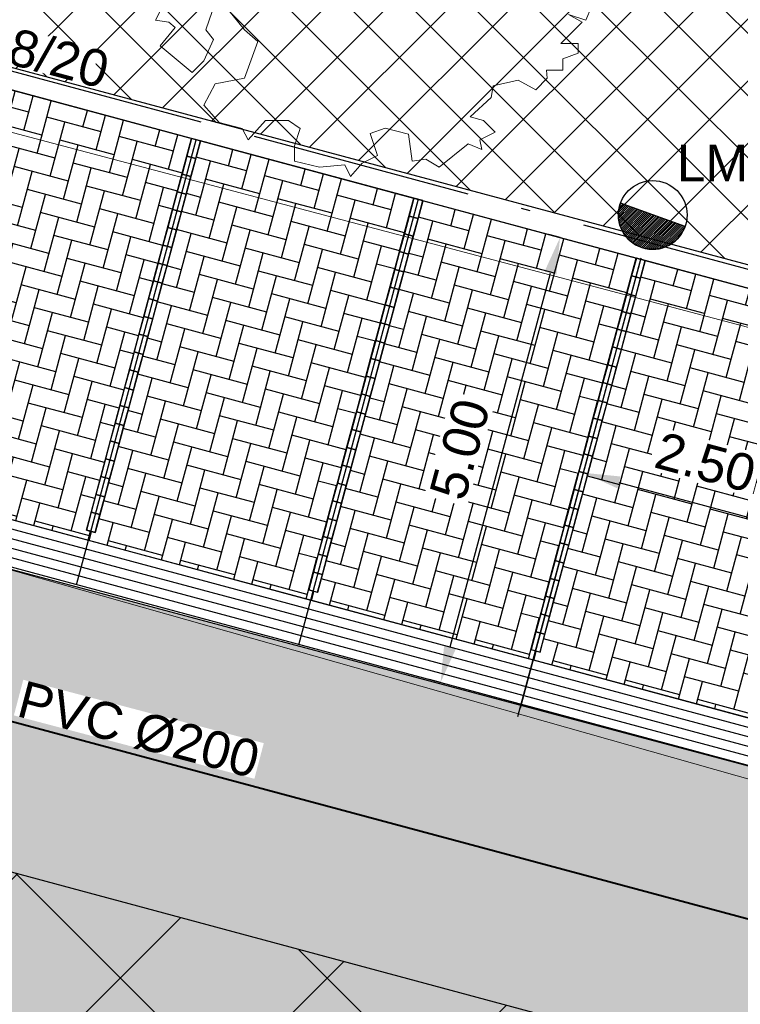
# Model space of a CAD drawing. Header units: metres. Extents: x 252743 to 254903, y 592696 to 593766.
# Tile 45 of 174: x 253686.65 to 253694.48, y 593037.87 to 593048.55. Entities that reach past the tile are written whole.
import ezdxf
from ezdxf.enums import TextEntityAlignment as Align

# ---------------------------------------------------------------- set-up
doc = ezdxf.new("R2010")
doc.units = ezdxf.units.M
doc.linetypes.add('ACAD_ISO11W100', pattern=[33, 12, -3, 12, -3, 0, -3])
for name, color, linetype, lineweight in [('132034000_dwg', 8, 'Continuous', 5), ('B-BH-GR-BEPLANTING_CULTUUR_HEESTERS-G', 250, 'Continuous', 18), ('B-BH-VH-OPENVERHARDING-G', 250, 'Continuous', 18), ('B-WE-GR-BOOM-S1', 8, 'Continuous', 9), ('B-WE-GR-BOOM_STAMDIAMETER-T', 7, 'Continuous', 25), ('N-RI-HWA-PVC', 150, 'ACAD_ISO11W100', 40)]:
    doc.layers.add(name, color=color, linetype=linetype, lineweight=lineweight)
doc.layers.add('ALGEMEEN HULP', color=6, linetype='Continuous', plot=False)
for name, color, linetype in [('N-GR-ARC-GROENVOORZIENING-N', 82, 'Continuous'), ('N-IN-TEKST 200', 7, 'Continuous'), ('N-KL-NUTSSTROOK', 10, 'Continuous'), ('N-RI-TEKST 200', 7, 'Continuous'), ('N-WB-ARC-BETONSTEEN KF', 253, 'Continuous'), ('N-WB-ARC-SBS-KF-ROODBRUIN-PARKEREN', 24, 'Continuous'), ('N-WB-ARC-SBS-KF-ROODBRUIN-RIJBAAN', 24, 'Continuous'), ('N-WB-BAND TEKST 200', 7, 'Continuous'), ('N-WB-BAND TROTTOIRBAND 18 20', 7, 'ACAD_ISO11W100'), ('N-WB-KANTVERHARDING', 2, 'Continuous'), ('N-WB-MAATVOERING-VERHARDINGEN', 7, 'Continuous'), ('N-WB-MATERIAALGRENS', 1, 'Continuous'), ('N-WB-MOLGOOT GEBAKKEN DF', 8, 'Continuous')]:
    doc.layers.add(name, color=color, linetype=linetype)
doc.layers.get('0').freeze()
doc.styles.add('N_STANDARD 200', font='arial.ttf', dxfattribs={"height": 0.4})
doc.styles.add('NLCS-ISO', font='txt')
doc.dimstyles.new('N_DIMENSION 200', dxfattribs={"dimtxt": 0.4, "dimasz": 0.4, "dimexe": 0.125, "dimexo": 0.125, "dimgap": 0.25, "dimtad": 1, "dimzin": 3, "dimdsep": 46, "dimtxsty": 'N_STANDARD 200', "dimcen": 0, "dimazin": 3, "dimtfac": 1, "dimtix": 1, "dimtmove": 2, "dimatfit": 3, "dimfxl": 0.125, "dimfxlon": 1, "dimtfill": 1, "dimtolj": 1, "dimtzin": 0, "dimarcsym": 0})

# ---------------------------------------------------------------- blocks, each defined once
blk = doc.blocks.new('*D472')
at = {"layer": 'Defpoints', "color": 0, "transparency": 16777216}
for p in [(253692.52, 593046.189), (253692.521, 593046.188), (253691.223, 593041.36)]:
    blk.add_point(p, dxfattribs=at)
at = {"layer": 'N-WB-MAATVOERING-VERHARDINGEN', "color": 0, "lineweight": -2, "transparency": 16777216}
for p, q in [((253692.52, 593046.189), (253692.4, 593046.221)), ((253691.326, 593041.746), (253692.416, 593045.802)), ((253691.223, 593041.36), (253691.102, 593041.392))]:
    blk.add_line(p, q, dxfattribs=at)
at = {"layer": 'N-WB-MAATVOERING-VERHARDINGEN', "color": 0, "transparency": 16777216}
for points in [[(253692.352, 593045.82), (253692.481, 593045.785), (253692.52, 593046.189)], [(253691.262, 593041.764), (253691.391, 593041.729), (253691.223, 593041.36)]]:
    blk.add_solid(points, dxfattribs=at)
at = {"layer": 'N-WB-MAATVOERING-VERHARDINGEN', "color": 0, "transparency": 16777216, "insert": (253691.433, 593043.892), "char_height": 0.4, "attachment_point": 5, "rotation": 74.9569, "style": 'N_STANDARD 200', "bg_fill": 3, "box_fill_scale": 1.1, "bg_fill_color": 256, "bg_fill_true_color": 13158600, "bg_fill_transparency": 0}
blk.add_mtext('\\A1;5.00', dxfattribs=at)
blk = doc.blocks.new('*D473')
at = {"layer": 'Defpoints', "color": 0, "transparency": 16777216}
for p in [(253692.774, 593043.636), (253695.188, 593042.986), (253695.188, 593042.986)]:
    blk.add_point(p, dxfattribs=at)
at = {"layer": 'N-WB-MAATVOERING-VERHARDINGEN', "color": 0, "lineweight": -2, "transparency": 16777216}
for p, q in [((253692.774, 593043.636), (253692.806, 593043.756)), ((253693.16, 593043.532), (253694.801, 593043.09)), ((253695.188, 593042.986), (253695.22, 593043.107))]:
    blk.add_line(p, q, dxfattribs=at)
at = {"layer": 'N-WB-MAATVOERING-VERHARDINGEN', "color": 0, "transparency": 16777216}
for points in [[(253693.177, 593043.596), (253693.143, 593043.467), (253692.774, 593043.636)], [(253694.819, 593043.154), (253694.784, 593043.026), (253695.188, 593042.986)]]:
    blk.add_solid(points, dxfattribs=at)
at = {"layer": 'N-WB-MAATVOERING-VERHARDINGEN', "color": 0, "transparency": 16777216, "insert": (253694.099, 593043.749), "char_height": 0.4, "attachment_point": 5, "rotation": 344.9356, "style": 'N_STANDARD 200', "bg_fill": 3, "box_fill_scale": 1.1, "bg_fill_color": 256, "bg_fill_true_color": 13158600, "bg_fill_transparency": 0}
blk.add_mtext('\\A1;2.50', dxfattribs=at)
blk = doc.blocks.new('SGR-BOOM_06_ST')
at = {"linetype": 'Continuous', "flags": 128}
blk.add_lwpolyline([(2.698, 3.52), (2.53, 3.939), (2.197, 4.064), (1.945, 4.524), (1.273, 4.692), (0.855, 4.524), (1.108, 4.273), (1.064, 3.812), (0.228, 3.98), (0.352, 4.315), (0.184, 4.692), (-0.15, 4.609), (-0.486, 4.692), (-1.155, 4.65), (-1.491, 4.483), (-1.952, 4.565), (-2.539, 4.105), (-2.12, 3.896), (-1.994, 3.644), (-1.575, 3.435), (-1.994, 2.89), (-2.539, 2.766), (-2.915, 3.099), (-2.62, 3.217), (-2.873, 3.855), (-3.628, 3.435), (-4.004, 3.016), (-3.794, 2.848), (-4.004, 2.514), (-4.425, 2.346), (-4.717, 2.054), (-5.01, 1.214), (-3.88, 0.921), (-3.712, 0.544), (-4.004, 0.293), (-4.507, 0.293), (-4.602, 0.556), (-5.093, 0.376), (-4.758, -0.168), (-4.925, -0.377), (-4.717, -0.545), (-4.884, -1.006), (-4.532, -1.182), (-4.717, -1.551), (-4.424, -1.592), (-4.293, -1.707), (-4.619, -2.107), (-3.921, -2.682), (-3.668, -2.431), (-3.46, -1.97), (-3.627, -1.761), (-3.419, -1.174), (-3.124, -1.342), (-2.788, -1.761), (-2.496, -2.01), (-2.788, -2.808), (-3.419, -2.932), (-3.668, -3.394), (-3.333, -3.771), (-2.832, -3.897), (-2.769, -4.022), (-2.706, -4.148), (-2.328, -3.729), (-1.826, -3.729), (-1.575, -3.897), (-1.699, -4.273), (-1.699, -4.609), (-1.154, -4.736), (-0.61, -4.692), (-0.486, -4.945), (-0.233, -4.65), (0.101, -4.483), (-0.059, -4.007), (0.269, -3.896), (0.773, -4.023), (0.856, -4.609), (1.149, -4.565), (1.442, -4.736), (2.071, -4.232), (2.365, -4.356), (2.322, -4.147), (2.657, -3.98), (2.406, -3.728), (2.113, -3.644), (2.574, -3.226), (2.615, -2.975), (3.16, -2.848), (3.538, -3.058), (3.787, -2.807), (3.77, -2.633), (4.123, -2.633), (4.123, -2.387), (4.459, -2.263), (4.459, -2.054), (4.082, -2.054), (4.543, -1.591), (4.25, -1.425), (4.627, -1.55), (4.752, -1.257), (4.543, -0.921), (4.835, -0.461), (4.668, -0.252), (4.25, -0.252), (3.746, 0.085), (4.082, 0.294), (4.375, 0.838), (4.543, 0.589), (4.876, 0.713), (4.667, 1.425), (4.711, 1.886), (4.5, 1.97), (4.164, 2.64), (3.828, 3.013), (3.374, 2.604), (3.663, 2.431), (3.914, 1.802), (3.537, 1.718), (3.327, 2.136), (2.991, 2.054), (2.657, 2.305), (2.238, 2.514), (2.447, 2.682), (2.321, 2.932), (2.53, 3.184), (2.866, 3.059), (3.159, 3.227)], close=True, dxfattribs=at)
blk.add_circle((0, 0), 0.15)
at = {"layer": 'B-WE-GR-BOOM_STAMDIAMETER-T', "style": 'NLCS-ISO'}
blk.add_attdef('STAMDIAMETER', text='', height=0.3, dxfattribs=at).set_placement((0, 0), align=Align.BOTTOM_LEFT)
blk = doc.blocks.new('132034000_dwg_GWW-CAD Bgt tekening 12A-1381416-Plot dakaanzicht')
at = {"layer": 'B-BH-GR-BEPLANTING_CULTUUR_HEESTERS-G', "color": 253, "lineweight": 9, "flags": 128}
blk.add_lwpolyline([(253685847, 593047521), (253684656, 593043097), (253683923, 593040372), (253680765, 593041236), (253681511, 593043935), (253683068, 593049432), (253683819, 593052442), (253705010, 593046760), (253704775, 593046153), (253703188, 593042249), (253702944, 593041626), (253702607, 593041049), (253702183, 593040531), (253701685, 593040085), (253701123, 593039721), (253700512, 593039450), (253699866, 593039276), (253699201, 593039205), (253698533, 593039239), (253697878, 593039375), (253698970, 593044049)], close=True, dxfattribs=at)
at = {"layer": 'B-BH-VH-OPENVERHARDING-G', "color": 253, "lineweight": 9, "flags": 128}
blk.add_lwpolyline([(253708920, 593045909), (253704939, 593031547), (253683007, 593037002), (253683608, 593039190), (253683923, 593040372), (253684656, 593043097), (253685950, 593042753), (253697878, 593039375), (253698533, 593039239), (253699201, 593039205), (253699866, 593039276), (253700512, 593039450), (253701123, 593039721), (253701685, 593040085), (253702183, 593040531), (253702607, 593041049), (253702944, 593041626), (253703188, 593042249), (253704775, 593046153), (253705010, 593046760), (253705454, 593048605), (253705574, 593049003)], dxfattribs=at)
blk.add_lwpolyline([(253698970, 593044049), (253697878, 593039375), (253685950, 593042753), (253684656, 593043097), (253685847, 593047521)], close=True, dxfattribs=at)
blk = doc.blocks.new('132034000_dwg-1357416-Plot dakaanzicht')
blk.add_blockref('132034000_dwg_GWW-CAD Bgt tekening 12A-1381416-Plot dakaanzicht', (0, 0))
blk = doc.blocks.new('LICHTMAST-BLOCK')
h = blk.add_hatch()
h.set_pattern_fill('ANSI31', color=256, scale=0.005)
edge = h.paths.add_edge_path()
edge.add_line((0.351, -0.127), (-0.351, 0.127))
edge.add_arc((0, 0), 0.373, 160.1369, 245.7021)
edge.add_arc((0, 0), 0.373, 245.7021, 340.1369)
blk.add_lwpolyline([(0.351, -0.127), (-0.351, 0.127, 0.391721), (-0.154, -0.34, 0.43707)], format="xyb", close=True)
blk.add_circle((0, 0), 0.373)
at = {"layer": 'N-IN-TEKST 200', "style": 'N_STANDARD 200'}
blk.add_attdef('LICHTMAST', (0.262, 0.364), '', height=0.4, dxfattribs=at)

msp = doc.modelspace()

# ---------------------------------------------------------------- hatches: boundary and pattern name
at = {"layer": 'N-GR-ARC-GROENVOORZIENING-N'}
h = msp.add_hatch(dxfattribs=at)
h.set_pattern_fill('ANSI37', color=256, scale=0.15)
edge = h.paths.add_edge_path()
edge.add_line((253703.539, 593047.054), (253702.215, 593042.164))
edge.add_arc((253698.709, 593043.49), 3.749, 255.987, 339.289, ccw=False)
edge.add_line((253697.801, 593039.853), (253697.674, 593039.887))
edge.add_line((253697.674, 593039.887), (253697.33, 593039.976))
edge.add_line((253697.33, 593039.976), (253697.405, 593040.266))
edge.add_line((253697.405, 593040.266), (253697.119, 593040.344))
edge.add_line((253697.119, 593040.344), (253698.339, 593044.881))
edge.add_line((253698.339, 593044.881), (253685.777, 593048.245))
edge.add_line((253685.777, 593048.245), (253684.572, 593043.714))
edge.add_line((253684.572, 593043.714), (253684.281, 593043.782))
edge.add_line((253684.281, 593043.782), (253684.193, 593043.483))
edge.add_arc((253684.023, 593042.81), 0.694, 75.8336, 159.0809)
edge.add_line((253683.375, 593043.058), (253683.18, 593042.323))
edge.add_arc((253682.43, 593042.546), 0.783, 251.2861, 343.4034, ccw=False)
edge.add_line((253682.179, 593041.805), (253681.156, 593042.091))
edge.add_line((253681.156, 593042.091), (253683.933, 593052.282))
edge.add_line((253683.933, 593052.282), (253703.539, 593047.054))
h = msp.add_hatch(dxfattribs=at)
h.set_pattern_fill('ANSI37', color=256, scale=0.15)
edge = h.paths.add_edge_path()
edge.add_line((253680.519, 593039.781), (253681.528, 593039.5))
edge.add_arc((253681.378, 593038.765), 0.75, -15.0519, 78.4162, ccw=False)
edge.add_line((253682.102, 593038.57), (253681.986, 593038.139))
edge.add_arc((253682.701, 593037.947), 0.74, 164.9478, 251.1961)
edge.add_line((253682.462, 593037.246), (253682.391, 593036.955))
edge.add_line((253682.391, 593036.955), (253682.684, 593036.883))
edge.add_line((253682.684, 593036.883), (253681.604, 593032.867))
edge.add_arc((253682.15, 593032.727), 0.564, 165.6198, 264.5066)
edge.add_line((253682.096, 593032.165), (253703.182, 593026.495))
edge.add_line((253703.182, 593026.495), (253703.52, 593026.406))
edge.add_line((253703.52, 593026.406), (253703.264, 593025.433))
edge.add_line((253703.264, 593025.433), (253678.402, 593032.119))
edge.add_line((253678.402, 593032.119), (253680.519, 593039.781))
at = {"layer": 'N-WB-ARC-SBS-KF-ROODBRUIN-PARKEREN'}
h = msp.add_hatch(dxfattribs=at)
h.set_pattern_fill('AR-HBONE', color=256, scale=0.002, angle=29.95)
h.set_pattern_definition([(74.95, (-2.36508, 0.63573), (-0.143466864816, 0.24899345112), [0.6096, -0.2032]), (164.95, (-2.31231, 0.83196), (-0.143466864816, 0.24899345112), [0.6096, -0.2032])])
edge = h.paths.add_edge_path()
edge.add_line((253685.883, 593047.661), (253684.793, 593043.606))
edge.add_line((253684.793, 593043.606), (253687.4, 593042.905))
edge.add_line((253687.4, 593042.905), (253687.426, 593043.002))
edge.add_line((253687.426, 593043.002), (253687.378, 593043.015))
edge.add_line((253687.378, 593043.015), (253688.521, 593047.264))
edge.add_line((253688.521, 593047.264), (253686.251, 593047.873))
edge.add_arc((253686.173, 593047.584), 0.3, 74.9776, 164.9516)
h = msp.add_hatch(dxfattribs=at)
h.set_pattern_fill('AR-HBONE', color=256, scale=0.002, angle=29.95)
h.paths.add_polyline_path([(253688.617, 593047.238), (253687.474, 593042.989), (253687.426, 593043.002), (253687.4, 593042.905), (253689.814, 593042.255), (253689.84, 593042.353), (253689.792, 593042.366), (253690.934, 593046.615)])
h = msp.add_hatch(dxfattribs=at)
h.set_pattern_fill('AR-HBONE', color=256, scale=0.002, angle=29.95)
h.set_pattern_definition([(74.95, (2.4138, -0.65082), (-0.143466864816, 0.24899345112), [0.6096, -0.2032]), (164.95, (2.46656, -0.45459), (-0.143466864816, 0.24899345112), [0.6096, -0.2032])])
h.paths.add_polyline_path([(253691.031, 593046.587), (253689.888, 593042.338), (253689.84, 593042.351), (253689.814, 593042.254), (253692.228, 593041.605), (253692.254, 593041.703), (253692.205, 593041.715), (253693.348, 593045.965)])
h = msp.add_hatch(dxfattribs=at)
h.set_pattern_fill('AR-HBONE', color=256, scale=0.002, angle=29.95)
h.set_pattern_definition([(74.95, (4.82803, -1.30005), (-0.143466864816, 0.24899345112), [0.6096, -0.2032]), (164.95, (4.8808, -1.10382), (-0.143466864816, 0.24899345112), [0.6096, -0.2032])])
h.paths.add_polyline_path([(253693.445, 593045.938), (253692.302, 593041.689), (253692.254, 593041.702), (253692.228, 593041.605), (253694.642, 593040.955), (253694.668, 593041.053), (253694.62, 593041.066), (253695.762, 593045.315)])
at = {"layer": 'N-WB-ARC-SBS-KF-ROODBRUIN-RIJBAAN'}
h = msp.add_hatch(dxfattribs=at)
h.set_pattern_fill('AR-HBONE', color=256, scale=0.002, angle=74.95)
edge = h.paths.add_edge_path()
edge.add_line((253683.266, 593041.779), (253683.567, 593042.899))
edge.add_arc((253684.048, 593042.771), 0.497, 74.3404, 165.0911, ccw=False)
edge.add_line((253684.182, 593043.25), (253684.656, 593043.097))
edge.add_line((253684.656, 593043.097), (253696.735, 593039.878))
edge.add_line((253696.735, 593039.878), (253697.921, 593039.559))
edge.add_arc((253698.732, 593043.483), 4.007, 258.3219, 345.0274)
edge.add_line((253702.603, 593042.448), (253703.825, 593047.03))
edge.add_line((253703.825, 593047.03), (253704.345, 593048.972))
edge.add_line((253704.345, 593048.972), (253704.89, 593051.034))
edge.add_arc((253701.025, 593052.065), 4, 345.0707, 435.5149)
edge.add_line((253702.026, 593055.937), (253714.581, 593052.833))
edge.add_arc((253713.647, 593048.92), 4.023, 76.5755, 169.8499)
edge.add_line((253709.687, 593049.629), (253709.159, 593047.677))
edge.add_line((253709.159, 593047.677), (253708.648, 593045.744))
edge.add_line((253708.648, 593045.744), (253704.835, 593031.487))
edge.add_line((253704.835, 593031.487), (253683.066, 593037.342))
edge.add_line((253683.066, 593037.342), (253682.578, 593037.472))
edge.add_arc((253682.701, 593037.947), 0.49, 164.9496, 255.5265, ccw=False)
edge.add_line((253682.227, 593038.074), (253682.5, 593039.085))
edge.add_line((253682.5, 593039.085), (253683.266, 593041.779))

# ---------------------------------------------------------------- linework, layer by layer
at = {"layer": 'ALGEMEEN HULP'}
for p, q in [((253687.27, 593042.421), (253688.569, 593047.25)), ((253689.683, 593041.768), (253690.985, 593046.609)), ((253692.063, 593040.991), (253693.386, 593045.912)), ((253692.089, 593041.086), (253693.401, 593045.968))]:
    msp.add_line(p, q, dxfattribs=at)
at = {"layer": 'N-GR-ARC-GROENVOORZIENING-N'}
msp.add_lwpolyline([(253703.539, 593047.054), (253702.215, 593042.164, -0.380374), (253697.801, 593039.853), (253697.674, 593039.887), (253697.33, 593039.976), (253697.405, 593040.266), (253697.119, 593040.344), (253698.339, 593044.881), (253685.777, 593048.245), (253684.572, 593043.714), (253684.281, 593043.782), (253684.193, 593043.483, 0.3801), (253683.375, 593043.058), (253683.18, 593042.323, -0.425079), (253682.179, 593041.805), (253681.156, 593042.091), (253683.933, 593052.282), (253703.539, 593047.054)], format="xyb", dxfattribs=at)
at = {"layer": 'N-RI-HWA-PVC'}
msp.add_line((253685.366, 593041.259), (253703.533, 593036.394), dxfattribs=at)
at = {"layer": 'N-WB-ARC-BETONSTEEN KF'}
for points in [[(253688.565, 593047.045), (253688.617, 593047.238), (253688.521, 593047.264), (253688.469, 593047.071)], [(253688.513, 593046.852), (253688.565, 593047.045), (253688.469, 593047.071), (253688.417, 593046.878)], [(253688.461, 593046.659), (253688.513, 593046.852), (253688.417, 593046.878), (253688.365, 593046.685)], [(253688.409, 593046.466), (253688.461, 593046.659), (253688.365, 593046.685), (253688.313, 593046.492)], [(253690.979, 593046.396), (253691.031, 593046.589), (253690.934, 593046.615), (253690.882, 593046.422)], [(253688.357, 593046.273), (253688.409, 593046.466), (253688.313, 593046.492), (253688.261, 593046.299)], [(253690.927, 593046.203), (253690.979, 593046.396), (253690.882, 593046.422), (253690.83, 593046.229)], [(253688.305, 593046.079), (253688.357, 593046.273), (253688.261, 593046.299), (253688.209, 593046.105)], [(253690.875, 593046.01), (253690.927, 593046.203), (253690.83, 593046.229), (253690.779, 593046.036)], [(253688.254, 593045.886), (253688.305, 593046.079), (253688.209, 593046.105), (253688.157, 593045.912)], [(253690.823, 593045.817), (253690.875, 593046.01), (253690.779, 593046.036), (253690.727, 593045.843)], [(253688.202, 593045.693), (253688.254, 593045.886), (253688.157, 593045.912), (253688.105, 593045.719)], [(253693.393, 593045.747), (253693.445, 593045.94), (253693.349, 593045.966), (253693.297, 593045.773)], [(253690.771, 593045.624), (253690.823, 593045.817), (253690.727, 593045.843), (253690.675, 593045.65)], [(253688.15, 593045.5), (253688.202, 593045.693), (253688.105, 593045.719), (253688.053, 593045.526)], [(253693.341, 593045.554), (253693.393, 593045.747), (253693.297, 593045.773), (253693.245, 593045.58)], [(253690.719, 593045.431), (253690.771, 593045.624), (253690.675, 593045.65), (253690.623, 593045.457)], [(253693.289, 593045.361), (253693.341, 593045.554), (253693.245, 593045.58), (253693.193, 593045.387)], [(253688.098, 593045.307), (253688.15, 593045.5), (253688.053, 593045.526), (253688.001, 593045.333)], [(253690.667, 593045.237), (253690.719, 593045.431), (253690.623, 593045.457), (253690.571, 593045.263)], [(253693.237, 593045.168), (253693.289, 593045.361), (253693.193, 593045.387), (253693.141, 593045.194)], [(253688.046, 593045.114), (253688.098, 593045.307), (253688.001, 593045.333), (253687.949, 593045.14)], [(253690.615, 593045.044), (253690.667, 593045.237), (253690.571, 593045.263), (253690.519, 593045.07)], [(253687.994, 593044.921), (253688.046, 593045.114), (253687.949, 593045.14), (253687.897, 593044.947)], [(253693.186, 593044.975), (253693.237, 593045.168), (253693.141, 593045.194), (253693.089, 593045.001)], [(253690.563, 593044.851), (253690.615, 593045.044), (253690.519, 593045.07), (253690.467, 593044.877)], [(253687.942, 593044.727), (253687.994, 593044.921), (253687.897, 593044.947), (253687.845, 593044.753)], [(253693.134, 593044.782), (253693.186, 593044.975), (253693.089, 593045.001), (253693.037, 593044.808)], [(253690.512, 593044.658), (253690.563, 593044.851), (253690.467, 593044.877), (253690.415, 593044.684)], [(253687.89, 593044.534), (253687.942, 593044.727), (253687.845, 593044.753), (253687.793, 593044.56)], [(253693.082, 593044.588), (253693.134, 593044.782), (253693.037, 593044.808), (253692.985, 593044.614)], [(253690.46, 593044.465), (253690.512, 593044.658), (253690.415, 593044.684), (253690.363, 593044.491)], [(253693.03, 593044.395), (253693.082, 593044.588), (253692.985, 593044.614), (253692.933, 593044.421)], [(253687.838, 593044.341), (253687.89, 593044.534), (253687.793, 593044.56), (253687.741, 593044.367)], [(253690.408, 593044.272), (253690.46, 593044.465), (253690.363, 593044.491), (253690.311, 593044.298)], [(253692.978, 593044.202), (253693.03, 593044.395), (253692.933, 593044.421), (253692.881, 593044.228)], [(253687.786, 593044.148), (253687.838, 593044.341), (253687.741, 593044.367), (253687.69, 593044.174)], [(253690.356, 593044.079), (253690.408, 593044.272), (253690.311, 593044.298), (253690.259, 593044.105)], [(253692.926, 593044.009), (253692.978, 593044.202), (253692.881, 593044.228), (253692.829, 593044.035)], [(253687.734, 593043.955), (253687.786, 593044.148), (253687.69, 593044.174), (253687.638, 593043.981)], [(253690.304, 593043.885), (253690.356, 593044.079), (253690.259, 593044.105), (253690.207, 593043.911)], [(253687.682, 593043.762), (253687.734, 593043.955), (253687.638, 593043.981), (253687.586, 593043.788)], [(253692.874, 593043.816), (253692.926, 593044.009), (253692.829, 593044.035), (253692.777, 593043.842)], [(253690.252, 593043.692), (253690.304, 593043.885), (253690.207, 593043.911), (253690.155, 593043.718)], [(253687.63, 593043.569), (253687.682, 593043.762), (253687.586, 593043.788), (253687.534, 593043.595)], [(253692.822, 593043.623), (253692.874, 593043.816), (253692.777, 593043.842), (253692.725, 593043.649)], [(253690.2, 593043.499), (253690.252, 593043.692), (253690.155, 593043.718), (253690.103, 593043.525)], [(253692.77, 593043.43), (253692.822, 593043.623), (253692.725, 593043.649), (253692.673, 593043.456)], [(253687.578, 593043.375), (253687.63, 593043.569), (253687.534, 593043.595), (253687.482, 593043.401)], [(253690.148, 593043.306), (253690.2, 593043.499), (253690.103, 593043.525), (253690.051, 593043.332)], [(253692.718, 593043.236), (253692.77, 593043.43), (253692.673, 593043.456), (253692.622, 593043.262)], [(253687.526, 593043.182), (253687.578, 593043.375), (253687.482, 593043.401), (253687.43, 593043.208)], [(253690.096, 593043.113), (253690.148, 593043.306), (253690.051, 593043.332), (253689.999, 593043.139)], [(253692.666, 593043.043), (253692.718, 593043.236), (253692.622, 593043.262), (253692.57, 593043.069)], [(253687.474, 593042.989), (253687.526, 593043.182), (253687.43, 593043.208), (253687.378, 593043.015)], [(253690.044, 593042.92), (253690.096, 593043.113), (253689.999, 593043.139), (253689.948, 593042.946)], [(253692.614, 593042.85), (253692.666, 593043.043), (253692.57, 593043.069), (253692.518, 593042.876)], [(253689.992, 593042.727), (253690.044, 593042.92), (253689.948, 593042.946), (253689.896, 593042.753)], [(253692.562, 593042.657), (253692.614, 593042.85), (253692.518, 593042.876), (253692.466, 593042.683)], [(253689.94, 593042.533), (253689.992, 593042.727), (253689.896, 593042.753), (253689.844, 593042.559)], [(253692.51, 593042.464), (253692.562, 593042.657), (253692.466, 593042.683), (253692.414, 593042.49)], [(253689.888, 593042.34), (253689.94, 593042.533), (253689.844, 593042.559), (253689.792, 593042.366)], [(253692.458, 593042.271), (253692.51, 593042.464), (253692.414, 593042.49), (253692.362, 593042.297)], [(253692.406, 593042.078), (253692.458, 593042.271), (253692.362, 593042.297), (253692.31, 593042.104)], [(253692.354, 593041.885), (253692.406, 593042.078), (253692.31, 593042.104), (253692.258, 593041.91)], [(253692.303, 593041.691), (253692.354, 593041.885), (253692.258, 593041.91), (253692.206, 593041.717)]]:
    msp.add_lwpolyline(points, close=True, dxfattribs=at)
at = {"layer": 'N-WB-ARC-SBS-KF-ROODBRUIN-PARKEREN'}
for points in [[(253683.266, 593041.779), (253683.567, 593042.899, -0.418056), (253684.182, 593043.25), (253684.656, 593043.097), (253696.735, 593039.878), (253697.921, 593039.559, 0.39747), (253702.603, 593042.448), (253703.825, 593047.03), (253704.345, 593048.972), (253704.89, 593051.034, 0.416486), (253702.026, 593055.937), (253714.581, 593052.833, 0.431053), (253709.687, 593049.629), (253709.159, 593047.677), (253708.648, 593045.744), (253704.835, 593031.487), (253683.066, 593037.342), (253682.578, 593037.472, -0.417165), (253682.227, 593038.074), (253682.5, 593039.085)], [(253685.883, 593047.661), (253684.793, 593043.606), (253687.4, 593042.905), (253687.426, 593043.002), (253687.378, 593043.015), (253688.521, 593047.264), (253686.251, 593047.873, 0.41408)]]:
    msp.add_lwpolyline(points, format="xyb", close=True, dxfattribs=at)
for points in [[(253688.617, 593047.238), (253687.474, 593042.989), (253687.426, 593043.002), (253687.4, 593042.905), (253689.814, 593042.255), (253689.84, 593042.353), (253689.792, 593042.366), (253690.934, 593046.615)], [(253691.031, 593046.587), (253689.888, 593042.338), (253689.84, 593042.351), (253689.814, 593042.254), (253692.228, 593041.605), (253692.254, 593041.703), (253692.205, 593041.715), (253693.348, 593045.965)], [(253693.445, 593045.938), (253692.302, 593041.689), (253692.254, 593041.702), (253692.228, 593041.605), (253694.642, 593040.955), (253694.668, 593041.053), (253694.62, 593041.066), (253695.762, 593045.315)]]:
    msp.add_lwpolyline(points, close=True, dxfattribs=at)
at = {"layer": 'N-WB-BAND TROTTOIRBAND 18 20', "ltscale": 0.2}
msp.add_line((253686.303, 593048.066), (253697.795, 593044.976), dxfattribs=at)
at = {"layer": 'N-WB-KANTVERHARDING'}
for p, q in [((253686.251, 593047.873), (253697.743, 593044.783)), ((253684.232, 593043.24), (253697.781, 593039.596))]:
    msp.add_line(p, q, dxfattribs=at)
at = {"layer": 'N-WB-MATERIAALGRENS'}
msp.add_line((253684.793, 593043.605), (253696.864, 593040.361), dxfattribs=at)
at = {"layer": 'N-WB-MOLGOOT GEBAKKEN DF'}
for p, q in [((253684.767, 593043.509), (253696.848, 593040.261)), ((253684.62, 593043.341), (253696.883, 593040.045)), ((253684.702, 593043.423), (253696.852, 593040.157)), ((253684.498, 593043.27), (253696.953, 593039.922))]:
    msp.add_line(p, q, dxfattribs=at)

# ---------------------------------------------------------------- block references
at = {"layer": '132034000_dwg', "color": 253, "lineweight": 9, "xscale": 0.001, "yscale": 0.001, "zscale": 0.001}
msp.add_blockref('132034000_dwg-1357416-Plot dakaanzicht', (0, 0), dxfattribs=at)
at = {"layer": 'B-WE-GR-BOOM-S1'}
ref = msp.add_blockref('SGR-BOOM_06_ST', (253690.487, 593049.322, -0.334), dxfattribs=dict(at, xscale=0.5, yscale=0.5))
ref.add_attrib('STAMDIAMETER', 'Dia 64', dxfattribs={"layer": 'B-WE-GR-BOOM_STAMDIAMETER-T', "height": 0.3, "style": 'NLCS-ISO'}).set_placement((253690.487, 593049.322, -0.334), align=Align.BOTTOM_LEFT)
at = {"layer": 'N-IN-TEKST 200'}
msp.add_blockref('LICHTMAST-BLOCK', (253693.526, 593046.434), dxfattribs=at).add_auto_attribs({'LICHTMAST': 'LM'})

# ---------------------------------------------------------------- next in the draw order: texts
at = {"layer": 'N-RI-TEKST 200', "insert": (253687.893, 593040.645), "char_height": 0.4, "width": 2.7, "attachment_point": 8, "rotation": 345.2395, "style": 'N_STANDARD 200', "bg_fill": 3, "box_fill_scale": 1, "bg_fill_color": 256, "bg_fill_transparency": 0}
msp.add_mtext('PVC Ø200', dxfattribs=at)
at = {"layer": 'N-WB-BAND TEKST 200', "insert": (253686.876, 593047.976), "char_height": 0.4, "width": 1.11436, "attachment_point": 8, "rotation": 345.1042, "style": 'N_STANDARD 200', "bg_fill": 3, "box_fill_scale": 1, "bg_fill_color": 256, "bg_fill_transparency": 0}
msp.add_mtext('{\\C7;18/20}', dxfattribs=at)

# ---------------------------------------------------------------- next in the draw order: dimensions: what is measured, and where the dimension line sits
at = {"layer": 'N-WB-MAATVOERING-VERHARDINGEN'}
for p1, p2, distance, picture, middle in [((253691.223, 593041.36), (253692.521, 593046.188), 0.001, '*D472', (253691.433, 593043.892)), ((253692.774, 593043.636), (253695.188, 593042.986), 0, '*D473', (253694.099, 593043.749))]:
    dim = msp.add_aligned_dim(p1=p1, p2=p2, distance=distance, dimstyle='N_DIMENSION 200', override={"dimfxl": 0.0125}, dxfattribs=at)
    dim.commit()
    dim.dimension.update_dxf_attribs({"geometry": picture, "text_midpoint": middle})

# ---------------------------------------------------------------- next in the draw order: hatches: boundary and pattern name
at = {"layer": 'N-KL-NUTSSTROOK'}
h = msp.add_hatch(dxfattribs=at)
h.set_pattern_fill('ANSI37', color=256, scale=0.5)
h.paths.add_polyline_path([(253707.742, 593033.604), (253684.008, 593039.988), (253680.68, 593040.881), (253680.275, 593039.46), (253683.403, 593038.597), (253705.172, 593032.742), (253707.34, 593032.145)])

# ---------------------------------------------------------------- next in the draw order: linework, layer by layer
msp.add_lwpolyline([(253707.742, 593033.604), (253684.008, 593039.988), (253680.68, 593040.881), (253680.275, 593039.46), (253683.403, 593038.597), (253705.172, 593032.742), (253707.34, 593032.145)], close=True, dxfattribs=at)

doc.saveas('drawing.dxf')
